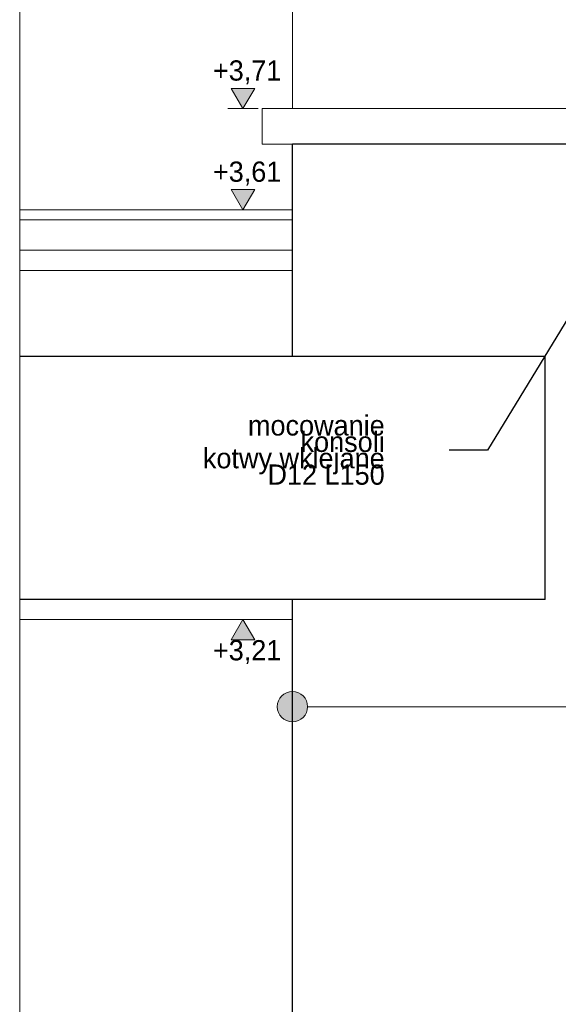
# Model space of a CAD drawing. Extents: x -93487 to -89412, y 100871 to 103816.
# Tile 2 of 15: x -93487 to -92954, y 101448 to 102421. Entities that reach past the tile are written whole.
import ezdxf

# ---------------------------------------------------------------- set-up
doc = ezdxf.new("R2010")
doc.units = 0
doc.header["$MEASUREMENT"] = 0
for name, color, linetype, lineweight in [('A-Opisy_Nr_Pióra__21', 7, 'Continuous', 13), ('Arch opisy_Nr_Pióra__21', 7, 'Continuous', 13), ('ARCH TABELA_Nr_Pióra__21', 7, 'Continuous', 13), ('Arch wymiary_Nr_Pióra__21', 7, 'Continuous', 13), ('INWENT.ŚCIANY_Nr_Pióra__1', 7, 'Continuous', 25), ('INWENT.ŚCIANY_Nr_Pióra__5', 7, 'Continuous', 13), ('Istniejące stropy_Nr_Pióra__1', 7, 'Continuous', 25), ('Istniejące stropy_Nr_Pióra__5', 7, 'Continuous', 13)]:
    doc.layers.add(name, color=color, linetype=linetype, lineweight=lineweight)
doc.layers.add('Arch okna_Nr_Pióra__4', color=7, linetype='Continuous', lineweight=20, true_color=0x029e21)
doc.layers.add('Arch stropy_Nr_Pióra__25', color=7, linetype='Continuous', lineweight=15, true_color=0x40a5ff)
doc.layers.add('Arch opisy', color=7, linetype='Continuous')
doc.layers.add('Arch wymiary', color=7, linetype='Continuous')
doc.styles.add('GENERATED_STYLE_1', font='txt')
doc.styles.add('GENERATED_STYLE_4', font='txt')
doc.dimstyles.new('GENERATED_STYLE__7', dxfattribs={"dimtxt": 0.18, "dimasz": 27.36, "dimexe": 0.18, "dimexo": 0.0625, "dimgap": 0.09, "dimtad": 0, "dimtih": 1, "dimtoh": 1, "dimdec": 4, "dimzin": 0, "dimdsep": 46, "dimcen": 0.09, "dimadec": 0, "dimazin": 0, "dimtfac": 1, "dimtdec": 4, "dimtmove": 0, "dimatfit": 3, "dimldrblk": 'ARROWHEAD_5', "dimfxl": 0, "dimtolj": 1, "dimtzin": 0, "dimarcsym": 0})

# ---------------------------------------------------------------- blocks, each defined once
blk = doc.blocks.new('Linia_6', base_point=(-93216.84, 101742.18))
at = {"layer": 'Arch opisy_Nr_Pióra__21', "linetype": 'Continuous'}
for points in [[(-93201.84, 101742.18), (-93202.98, 101747.92), (-93206.24, 101752.79), (-93211.1, 101756.04), (-93216.84, 101757.18), (-93222.58, 101756.04), (-93227.45, 101752.79), (-93230.7, 101747.92), (-93231.84, 101742.18), (-93230.7, 101736.44), (-93227.45, 101731.57), (-93222.58, 101728.32), (-93216.84, 101727.18), (-93211.1, 101728.32), (-93206.24, 101731.57), (-93202.98, 101736.44)], [(-92481.84, 101742.18), (-92482.99, 101747.92), (-92486.24, 101752.79), (-92491.1, 101756.04), (-92496.84, 101757.18), (-92502.58, 101756.04), (-92507.45, 101752.79), (-92510.7, 101747.92), (-92511.84, 101742.18), (-92510.7, 101736.44), (-92507.45, 101731.57), (-92502.58, 101728.32), (-92496.84, 101727.18), (-92491.1, 101728.32), (-92486.24, 101731.57), (-92482.99, 101736.44)]]:
    blk.add_hatch(color=256, dxfattribs=at).paths.add_polyline_path(points, flags=0)
blk.add_line((-93201.84, 101742.18), (-92511.84, 101742.18), dxfattribs=at)
for centre in [(-93216.84, 101742.18), (-92496.84, 101742.18)]:
    blk.add_circle(centre, 15, dxfattribs=at)
blk = doc.blocks.new('Wymiary_2', base_point=(-93265.75, 101828.25))
at = {"layer": 'Arch wymiary_Nr_Pióra__21', "linetype": 'Continuous'}
blk.add_hatch(color=256, dxfattribs=at).paths.add_polyline_path([(-93265.75, 101828.25), (-93277.35, 101808.25), (-93254.15, 101808.25)], flags=0)
for p, q in [((-93265.75, 101828.25), (-93280.75, 101828.25)), ((-93265.75, 101828.25), (-93277.35, 101808.25)), ((-93265.75, 101828.25), (-93250.75, 101828.25)), ((-93254.15, 101808.25), (-93265.75, 101828.25)), ((-93277.35, 101808.25), (-93254.15, 101808.25))]:
    blk.add_line(p, q, dxfattribs=at)
at = {"layer": 'Arch wymiary_Nr_Pióra__21', "insert": (-93295.49, 101784.25), "char_height": 20, "attachment_point": 7, "style": 'GENERATED_STYLE_1'}
blk.add_mtext('{+3,21}', dxfattribs=at)
blk = doc.blocks.new('Wymiary_5', base_point=(-93265.75, 102233.25))
at = {"layer": 'Arch wymiary_Nr_Pióra__21', "linetype": 'Continuous'}
blk.add_hatch(color=256, dxfattribs=at).paths.add_polyline_path([(-93265.75, 102233.25), (-93277.35, 102253.25), (-93254.15, 102253.25)], flags=0)
for p, q in [((-93265.75, 102233.25), (-93277.35, 102253.25)), ((-93277.35, 102253.25), (-93254.15, 102253.25)), ((-93254.15, 102253.25), (-93265.75, 102233.25)), ((-93265.75, 102233.25), (-93280.75, 102233.25)), ((-93265.75, 102233.25), (-93250.75, 102233.25))]:
    blk.add_line(p, q, dxfattribs=at)
at = {"layer": 'Arch wymiary_Nr_Pióra__21', "insert": (-93295.49, 102257.25), "char_height": 20, "attachment_point": 7, "style": 'GENERATED_STYLE_1'}
blk.add_mtext('{+3,61}', dxfattribs=at)
blk = doc.blocks.new('Wymiary_6', base_point=(-93265.75, 102333.25))
at = {"layer": 'Arch wymiary_Nr_Pióra__21', "linetype": 'Continuous'}
blk.add_hatch(color=256, dxfattribs=at).paths.add_polyline_path([(-93265.75, 102333.25), (-93277.35, 102353.25), (-93254.15, 102353.25)], flags=0)
for p, q in [((-93265.75, 102333.25), (-93277.35, 102353.25)), ((-93277.35, 102353.25), (-93254.15, 102353.25)), ((-93254.15, 102353.25), (-93265.75, 102333.25)), ((-93265.75, 102333.25), (-93280.75, 102333.25)), ((-93265.75, 102333.25), (-93250.75, 102333.25))]:
    blk.add_line(p, q, dxfattribs=at)
at = {"layer": 'Arch wymiary_Nr_Pióra__21', "insert": (-93295.49, 102357.25), "char_height": 20, "attachment_point": 7, "style": 'GENERATED_STYLE_1'}
blk.add_mtext('{+3,71}', dxfattribs=at)
blk = doc.blocks.new('ARROWHEAD_5')
at = {"color": 0, "linetype": 'Continuous', "lineweight": 0}
blk.add_line((0, 0), (-1, 0), dxfattribs=at)
blk.add_solid([(-1, 0.2679), (0, 0), (-1, -0.2679), (-1, 0.2679)], dxfattribs=at)

msp = doc.modelspace()

# ---------------------------------------------------------------- linework, layer by layer
at = {"layer": 'Arch okna_Nr_Pióra__4', "linetype": 'Continuous'}
for p, q in [((-93246.84, 102333.25), (-92871.84, 102333.25)), ((-93246.84, 102298.25), (-93246.84, 102333.25)), ((-93216.84, 102298.25), (-93246.84, 102298.25))]:
    msp.add_line(p, q, dxfattribs=at)
at = {"layer": 'Arch stropy_Nr_Pióra__25', "linetype": 'Continuous'}
for p, q in [((-93216.84, 102233.25), (-93486.65, 102233.25)), ((-93216.84, 102223.25), (-93486.65, 102223.25)), ((-93216.84, 102193.25), (-93486.65, 102193.25)), ((-93216.84, 102173.25), (-93486.65, 102173.25))]:
    msp.add_line(p, q, dxfattribs=at)
at = {"layer": 'ARCH TABELA_Nr_Pióra__21', "linetype": 'Continuous'}
msp.add_line((-93486.65, 103766.39), (-93486.65, 100921.39), dxfattribs=at)
at = {"layer": 'INWENT.ŚCIANY_Nr_Pióra__1', "linetype": 'Continuous'}
for p, q in [((-93216.84, 102088.25), (-93216.84, 102298.25)), ((-92796.84, 102298.25), (-93216.84, 102298.25)), ((-93216.84, 100921.39), (-93216.84, 101848.25))]:
    msp.add_line(p, q, dxfattribs=at)
at = {"layer": 'INWENT.ŚCIANY_Nr_Pióra__5', "linetype": 'Continuous'}
msp.add_line((-93216.84, 102333.25), (-93216.84, 103766.39), dxfattribs=at)
at = {"layer": 'Istniejące stropy_Nr_Pióra__1', "linetype": 'Continuous'}
for p, q in [((-92966.84, 102088.25), (-93486.65, 102088.25)), ((-92966.84, 101848.25), (-92966.84, 102088.25)), ((-92966.84, 101848.25), (-93486.65, 101848.25))]:
    msp.add_line(p, q, dxfattribs=at)
at = {"layer": 'Istniejące stropy_Nr_Pióra__5', "linetype": 'Continuous'}
msp.add_line((-93216.84, 101828.25), (-93486.65, 101828.25), dxfattribs=at)

# ---------------------------------------------------------------- block references
at = {"layer": 'Arch opisy', "linetype": 'Continuous'}
msp.add_blockref('Linia_6', (-93216.84, 101742.18), dxfattribs=at)
at = {"layer": 'Arch wymiary', "linetype": 'Continuous'}
for name, p in [('Wymiary_6', (-93265.75, 102333.25)), ('Wymiary_5', (-93265.75, 102233.25)), ('Wymiary_2', (-93265.75, 101828.25))]:
    msp.add_blockref(name, p, dxfattribs=at)

# ---------------------------------------------------------------- texts
at = {"layer": 'A-Opisy_Nr_Pióra__21', "linetype": 'Continuous', "insert": (-93125.57, 101995.72), "char_height": 20, "width": 212.895, "attachment_point": 6, "line_spacing_factor": 0.485732, "style": 'GENERATED_STYLE_4'}
msp.add_mtext('{mocowanie konsoli\\Pkotwy wklejane\\PD12 L150}', dxfattribs=at)

# ---------------------------------------------------------------- leaders
at = {"layer": 'A-Opisy_Nr_Pióra__21', "linetype": 'Continuous', "annotation_type": 0, "has_hookline": 1, "hookline_direction": 1, "text_width": 157.14}
msp.add_leader([(-92920.87, 102164.56), (-93024.04, 101995.78), (-93061.82, 101995.78)], dimstyle='GENERATED_STYLE__7', dxfattribs=at)

doc.saveas('drawing.dxf')
